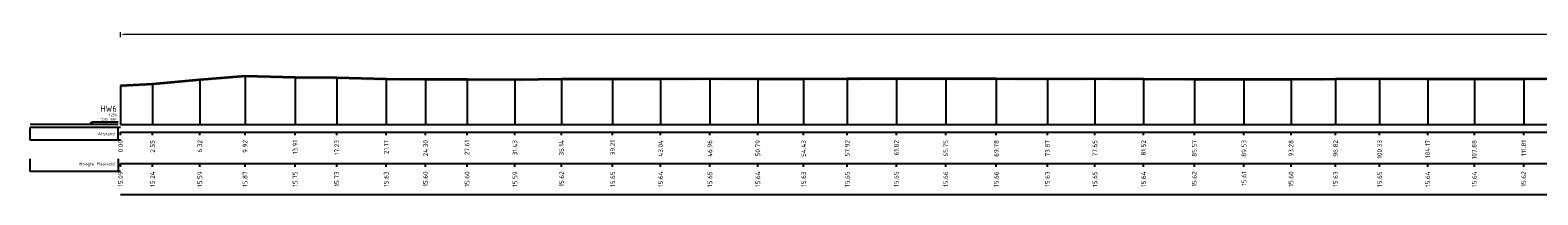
# Model space of a CAD drawing. Header units: metres. Extents: x 197883 to 206898, y 361907 to 364395.
# Tile 238 of 256: x 206371 to 206492, y 364237 to 364250. Entities that reach past the tile are written whole.
import ezdxf
from ezdxf.enums import TextEntityAlignment as Align

# ---------------------------------------------------------------- set-up
doc = ezdxf.new("R2010")
doc.units = ezdxf.units.M
doc.header["$PDMODE"] = 35
doc.header["$PDSIZE"] = 0.075
for name, color, linetype, lineweight in [('X-ME-AL-PROFIEL_HUIDIG MAAIVELD-GD', 252, 'Continuous', 0), ('X-XX-AL-DETAIL1-M', 7, 'Continuous', 18), ('X-XX-AL-DWARSPROFIEL_PROFIELLIJN MAAIVELD-GD', 8, 'Continuous', 35)]:
    doc.layers.add(name, color=color, linetype=linetype, lineweight=lineweight)
doc.layers.add('X-ME-AL-PROFIELRASTER-S', color=7, linetype='Continuous')
doc.styles.add('NLCS-ISO-ANNOTATIVE-T18', font='NLCS-ISO.ttf', dxfattribs={"height": 1.8})
doc.styles.add('NLCS-ISO-M100-T25', font='NLCS-ISO.ttf', dxfattribs={"height": 0.25})
doc.dimstyles.new('NLCS-M100-T25-PIJL_L2_H1', dxfattribs={"dimscale": 0.1, "dimtxt": 2.5, "dimasz": 2.5, "dimexe": 2, "dimexo": 2, "dimgap": 0.7, "dimtad": 1, "dimzin": 0, "dimdsep": 46, "dimtxsty": 'NLCS-ISO-M100-T25', "dimcen": 0, "dimdle": 2, "dimclrd": 256, "dimclre": 256, "dimclrt": 256, "dimadec": 1, "dimazin": 0, "dimtfac": 1, "dimtdec": 3, "dimtofl": 0, "dimtmove": 0, "dimatfit": 3, "dimfxl": 2, "dimfxlon": 1, "dimtfillclr": 256, "dimtolj": 1, "dimtzin": 0, "dimlwd": -1, "dimlwe": -1, "dimarcsym": 0})

# ---------------------------------------------------------------- blocks, each defined once
blk = doc.blocks.new('SAL-PROFIELRASTER-D')
at = {"color": 0, "linetype": 'ByBlock', "lineweight": -2, "flags": 128}
for points in [[(-2, 0), (-72, 0)], [(-24, 2), (-23, 0), (-22, 2), (-2, 2)], [(-72, -12.5), (-72, -2.5)], [(0, -2.5), (-72, -2.5)], [(-2, -12.5), (-2, -2.5)], [(0, -12.5), (-72, -12.5)]]:
    blk.add_lwpolyline(points, dxfattribs=at)
at = {"color": 0, "linetype": 'ByBlock', "lineweight": -2, "style": 'NLCS-ISO-ANNOTATIVE-T18'}
blk.add_text('NAP', height=2, dxfattribs=at).set_placement((-3, 3), align=Align.RIGHT)
blk.add_text('Afstand', height=2.5, dxfattribs=at).set_placement((-4.5, -7.5), align=Align.MIDDLE_RIGHT)
for tag, height, p in [('PROFIELNR', 5, (-3, 10)), ('NAP', 2, (-9.9, 3)), ('SCHAAL', 2, (-3, 6.5))]:
    blk.add_attdef(tag, text='', height=height, dxfattribs=at).set_placement(p, align=Align.RIGHT)
blk = doc.blocks.new('SAL-PROFIELRASTER_BALK_EIND1-D')
at = {"color": 0, "linetype": 'ByBlock', "lineweight": -2}
blk.add_line((1, -12.5), (1, -2.5), dxfattribs=at)
at = {"color": 0, "linetype": 'ByBlock', "lineweight": -2, "flags": 128}
for points in [[(0, 0), (1, 0)], [(0, -2.5), (1, -2.5)], [(0, -12.5), (1, -12.5)]]:
    blk.add_lwpolyline(points, dxfattribs=at)
blk = doc.blocks.new('SAL-PROFIELRASTER_BALK-D')
at = {"color": 0, "linetype": 'ByBlock', "lineweight": -2}
for p, q in [((-72, -12.5), (-72, -2.5)), ((-2, -2.5), (-2, -12.5)), ((0, -12.5), (-72, -12.5))]:
    blk.add_line(p, q, dxfattribs=at)
at = {"color": 0, "linetype": 'ByBlock', "lineweight": -2, "style": 'NLCS-ISO-ANNOTATIVE-T18'}
for tag, height, p in [('TITEL1', 2.5, (-4.5, -6.5)), ('TITEL2', 1.5, (-4.5, -9.5))]:
    blk.add_attdef(tag, text='', height=height, dxfattribs=at).set_placement(p, align=Align.MIDDLE_RIGHT)
blk = doc.blocks.new('SAL-PROFIELRASTER_BALK_EIND2-D')
at = {"color": 0, "linetype": 'ByBlock', "lineweight": -2}
for p, q in [((1, -2.5), (1, -12.5)), ((1, -12.5), (0, -12.5))]:
    blk.add_line(p, q, dxfattribs=at)
blk = doc.blocks.new('SAL-PROFIELRASTER_BALK_DATA-D')
at = {"color": 0, "linetype": 'ByBlock', "lineweight": -2}
blk.add_lwpolyline([(0, -3.5), (0, -2.5)], dxfattribs=at)
at = {"color": 0, "linetype": 'ByBlock', "lineweight": -2, "style": 'NLCS-ISO-ANNOTATIVE-T18'}
blk.add_attdef('GETAL', text='', height=1.5, rotation=90, dxfattribs=at).set_placement((0.75, -5), align=Align.RIGHT)
blk = doc.blocks.new('SAL-PROFIELRASTER_AANHAAL-D')
at = {"color": 9, "linetype": 'ByBlock', "lineweight": -2, "flags": 128}
blk.add_lwpolyline([(0, 1), (0, 0)], dxfattribs=at)
blk = doc.blocks.new('*D100')
at = {"layer": 'Defpoints', "color": 0, "transparency": 16777216}
for p in [(206378.57, 364249.88), (206378.57, 364242.72), (206653.41, 364242.72)]:
    blk.add_point(p, dxfattribs=at)
at = {"layer": 'X-XX-AL-DETAIL1-M', "color": 253, "transparency": 16777216}
for p, q in [((206378.57, 364249.68), (206378.57, 364250.08)), ((206653.16, 364249.88), (206378.82, 364249.88)), ((206653.41, 364249.68), (206653.41, 364250.08))]:
    blk.add_line(p, q, dxfattribs=at)
for points in [[(206378.82, 364249.92), (206378.82, 364249.84), (206378.57, 364249.88)], [(206653.16, 364249.92), (206653.16, 364249.84), (206653.41, 364249.88)]]:
    blk.add_solid(points, dxfattribs=at)
at = {"layer": 'X-XX-AL-DETAIL1-M', "color": 253, "transparency": 16777216, "insert": (206577.99, 364250.08), "char_height": 0.25, "attachment_point": 5, "style": 'NLCS-ISO-M100-T25'}
blk.add_mtext('\\A1;Gras', dxfattribs=at)

msp = doc.modelspace()

# ---------------------------------------------------------------- hatches: boundary and pattern name
at = {"layer": 'X-ME-AL-PROFIEL_HUIDIG MAAIVELD-GD'}
h = msp.add_hatch(dxfattribs=at)
h.set_pattern_fill('AGR-MAAIVELD', color=256, scale=0.05, pattern_type=2)
h.set_pattern_definition([(45, (590.76645, 65.68668), (-0.25000007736, 0.25000007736), []), (45, (590.73074, 65.7224), (0, 0.50000015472), [0.3535535, -0.3535535]), (45, (590.69502, 65.7581), (0, 0.50000015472), [0.3535535, -0.3535535]), (45, (590.6588, 65.79432), (0, 0.50000015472), [0.3535535, -0.3535535]), (45, (590.6236, 65.82954), (0, 0.50000015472), [0.3535535, -0.3535535]), (45, (590.58788, 65.86525), (0, 0.50000015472), [0.3535535, -0.3535535]), (45, (590.55217, 65.90097), (0, 0.50000015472), [0.3535535, -0.3535535]), (315, (590.76645, 65.68668), (0.25000007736, 0.25000007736), []), (315, (590.80217, 65.7224), (0.50000015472, -1e-16), [0.3535535, -0.3535535]), (315, (590.83788, 65.7581), (0.50000015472, -1e-16), [0.3535535, -0.3535535]), (315, (590.8741, 65.79432), (0.50000015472, -1e-16), [0.3535535, -0.3535535]), (315, (590.9093, 65.82954), (0.50000015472, -1e-16), [0.3535535, -0.3535535]), (315, (590.94502, 65.86525), (0.50000015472, -1e-16), [0.3535535, -0.3535535]), (315, (590.98074, 65.90097), (0.50000015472, -1e-16), [0.3535535, -0.3535535])])
h.paths.add_polyline_path([(206653.408, 364245.227), (206653.408, 364245.077), (206651.469, 364245.054), (206649.614, 364245.269), (206647.74, 364245.607), (206645.352, 364245.725), (206642.278, 364245.907), (206638.945, 364246.06), (206635.863, 364246.085), (206632.68, 364246.065), (206629.497, 364246.039), (206626.394, 364246.05), (206622.918, 364246.044), (206619.16, 364246.019), (206615.574, 364246.024), (206612.079, 364245.984), (206608.868, 364245.987), (206605.614, 364245.923), (206602.488, 364245.957), (206598.768, 364245.945), (206595.669, 364245.939), (206592.248, 364245.975), (206588.532, 364245.978), (206585.205, 364245.993), (206582.022, 364245.985), (206578.453, 364246.011), (206574.825, 364246.033), (206570.878, 364246.051), (206566.987, 364246.1), (206563.343, 364246.124), (206559.612, 364246.103), (206556.039, 364246.145), (206552.114, 364246.121), (206548.162, 364246.168), (206544.721, 364246.174), (206541.565, 364246.148), (206537.573, 364246.19), (206533.612, 364246.167), (206529.855, 364246.172), (206526.74, 364246.209), (206523.206, 364246.19), (206519.915, 364246.208), (206516.667, 364246.197), (206512.932, 364246.213), (206508.697, 364246.2), (206505.513, 364246.213), (206501.841, 364246.198), (206498.179, 364246.182), (206494.274, 364246.221), (206490.387, 364246.195), (206486.454, 364246.207), (206482.74, 364246.212), (206478.905, 364246.221), (206475.39, 364246.202), (206471.85, 364246.172), (206468.098, 364246.178), (206464.143, 364246.19), (206460.093, 364246.214), (206456.219, 364246.224), (206452.439, 364246.204), (206448.358, 364246.231), (206444.327, 364246.236), (206440.397, 364246.226), (206436.488, 364246.219), (206433.002, 364246.205), (206429.358, 364246.208), (206425.537, 364246.225), (206421.61, 364246.211), (206417.786, 364246.217), (206413.716, 364246.194), (206410.002, 364246.161), (206406.188, 364246.168), (206402.877, 364246.175), (206399.744, 364246.204), (206395.804, 364246.299), (206392.485, 364246.326), (206388.498, 364246.441), (206384.894, 364246.162), (206381.123, 364245.808), (206378.573, 364245.659), (206378.573, 364245.809), (206381.123, 364245.958), (206384.894, 364246.312), (206388.498, 364246.591), (206392.485, 364246.476), (206395.804, 364246.449), (206399.744, 364246.354), (206402.877, 364246.325), (206406.188, 364246.318), (206410.002, 364246.311), (206413.716, 364246.344), (206417.786, 364246.367), (206421.61, 364246.361), (206425.537, 364246.375), (206429.358, 364246.358), (206433.002, 364246.355), (206436.488, 364246.369), (206440.397, 364246.376), (206444.327, 364246.386), (206448.358, 364246.381), (206452.439, 364246.354), (206456.219, 364246.374), (206460.093, 364246.364), (206464.143, 364246.34), (206468.098, 364246.328), (206471.85, 364246.322), (206475.39, 364246.352), (206478.905, 364246.371), (206482.74, 364246.362), (206486.454, 364246.357), (206490.387, 364246.345), (206494.274, 364246.371), (206498.179, 364246.332), (206501.841, 364246.348), (206505.513, 364246.363), (206508.697, 364246.35), (206512.932, 364246.363), (206516.667, 364246.347), (206519.915, 364246.358), (206523.206, 364246.34), (206526.74, 364246.359), (206529.855, 364246.322), (206533.612, 364246.317), (206537.573, 364246.34), (206541.565, 364246.298), (206544.721, 364246.324), (206548.162, 364246.318), (206552.114, 364246.271), (206556.039, 364246.295), (206559.612, 364246.253), (206563.343, 364246.274), (206566.987, 364246.25), (206570.878, 364246.201), (206574.825, 364246.183), (206578.453, 364246.161), (206582.022, 364246.135), (206585.205, 364246.143), (206588.532, 364246.128), (206592.248, 364246.125), (206595.669, 364246.089), (206598.768, 364246.095), (206602.488, 364246.107), (206605.614, 364246.073), (206608.868, 364246.137), (206612.079, 364246.134), (206615.574, 364246.174), (206619.16, 364246.169), (206622.918, 364246.194), (206626.394, 364246.2), (206629.497, 364246.189), (206632.68, 364246.215), (206635.863, 364246.235), (206638.945, 364246.21), (206642.278, 364246.057), (206645.352, 364245.875), (206647.74, 364245.757), (206649.614, 364245.419), (206651.469, 364245.204)])

# ---------------------------------------------------------------- linework, layer by layer
at = {"layer": 'X-XX-AL-DWARSPROFIEL_PROFIELLIJN MAAIVELD-GD'}
msp.add_lwpolyline([(206378.573, 364245.809), (206381.123, 364245.958), (206384.894, 364246.312), (206388.498, 364246.591), (206392.485, 364246.476), (206395.804, 364246.449), (206399.744, 364246.354), (206402.877, 364246.325), (206406.188, 364246.318), (206410.002, 364246.311), (206413.716, 364246.344), (206417.786, 364246.367), (206421.61, 364246.361), (206425.537, 364246.375), (206429.358, 364246.358), (206433.002, 364246.355), (206436.488, 364246.369), (206440.397, 364246.376), (206444.327, 364246.386), (206448.358, 364246.381), (206452.439, 364246.354), (206456.219, 364246.374), (206460.093, 364246.364), (206464.143, 364246.34), (206468.098, 364246.328), (206471.85, 364246.322), (206475.39, 364246.352), (206478.905, 364246.371), (206482.74, 364246.362), (206486.454, 364246.357), (206490.387, 364246.345), (206494.274, 364246.371)], dxfattribs=at)

# ---------------------------------------------------------------- block references
at = {"layer": 'X-ME-AL-PROFIELRASTER-S'}
for p, yscale in [((206378.573, 364242.722), 3.087), ((206381.123, 364242.722), 3.236000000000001), ((206384.894, 364242.722), 3.59), ((206388.498, 364242.722), 3.869), ((206392.485, 364242.722), 3.754), ((206395.804, 364242.722), 3.727), ((206399.744, 364242.722), 3.632), ((206402.877, 364242.722), 3.603), ((206406.188, 364242.722), 3.596), ((206410.002, 364242.722), 3.589), ((206413.716, 364242.722), 3.622), ((206417.786, 364242.722), 3.645), ((206421.61, 364242.722), 3.638999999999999), ((206425.537, 364242.722), 3.653), ((206429.358, 364242.722), 3.635999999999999), ((206433.002, 364242.722), 3.632999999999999), ((206436.488, 364242.722), 3.647), ((206440.397, 364242.722), 3.654), ((206444.327, 364242.722), 3.664), ((206448.358, 364242.722), 3.659000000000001), ((206452.439, 364242.722), 3.632), ((206456.219, 364242.722), 3.651999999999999), ((206460.093, 364242.722), 3.641999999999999), ((206464.143, 364242.722), 3.618), ((206468.098, 364242.722), 3.606), ((206471.85, 364242.722), 3.6), ((206475.39, 364242.722), 3.630000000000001), ((206478.905, 364242.722), 3.648999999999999), ((206482.74, 364242.722), 3.640000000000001), ((206486.454, 364242.722), 3.635), ((206490.387, 364242.722), 3.622999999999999)]:
    msp.add_blockref('SAL-PROFIELRASTER_AANHAAL-D', p, dxfattribs=dict(at, yscale=yscale))
for name, p, xscale, yscale, zscale, values in [('SAL-PROFIELRASTER-D', (206378.573, 364242.722), 0.1, 0.1, 0.1, {'PROFIELNR': 'HW6', 'SCHAAL': '1:250', 'NAP': '12.00'}), ('SAL-PROFIELRASTER_BALK_DATA-D', (206378.573, 364242.722), 0.25, 0.25, 0.25, {'GETAL': '0.00'}), ('SAL-PROFIELRASTER_BALK_DATA-D', (206381.123, 364242.722), 0.25, 0.25, 0.25, {'GETAL': '2.55'}), ('SAL-PROFIELRASTER_BALK_DATA-D', (206384.894, 364242.722), 0.25, 0.25, 0.25, {'GETAL': '6.32'}), ('SAL-PROFIELRASTER_BALK_DATA-D', (206388.498, 364242.722), 0.25, 0.25, 0.25, {'GETAL': '9.92'}), ('SAL-PROFIELRASTER_BALK_DATA-D', (206392.485, 364242.722), 0.25, 0.25, 0.25, {'GETAL': '13.91'}), ('SAL-PROFIELRASTER_BALK_DATA-D', (206395.804, 364242.722), 0.25, 0.25, 0.25, {'GETAL': '17.23'}), ('SAL-PROFIELRASTER_BALK_DATA-D', (206399.744, 364242.722), 0.25, 0.25, 0.25, {'GETAL': '21.17'}), ('SAL-PROFIELRASTER_BALK_DATA-D', (206402.877, 364242.722), 0.25, 0.25, 0.25, {'GETAL': '24.30'}), ('SAL-PROFIELRASTER_BALK_DATA-D', (206406.188, 364242.722), 0.25, 0.25, 0.25, {'GETAL': '27.61'}), ('SAL-PROFIELRASTER_BALK_DATA-D', (206410.002, 364242.722), 0.25, 0.25, 0.25, {'GETAL': '31.43'}), ('SAL-PROFIELRASTER_BALK_DATA-D', (206413.716, 364242.722), 0.25, 0.25, 0.25, {'GETAL': '35.14'}), ('SAL-PROFIELRASTER_BALK_DATA-D', (206417.786, 364242.722), 0.25, 0.25, 0.25, {'GETAL': '39.21'}), ('SAL-PROFIELRASTER_BALK_DATA-D', (206421.61, 364242.722), 0.25, 0.25, 0.25, {'GETAL': '43.04'}), ('SAL-PROFIELRASTER_BALK_DATA-D', (206425.537, 364242.722), 0.25, 0.25, 0.25, {'GETAL': '46.96'}), ('SAL-PROFIELRASTER_BALK_DATA-D', (206429.358, 364242.722), 0.25, 0.25, 0.25, {'GETAL': '50.79'}), ('SAL-PROFIELRASTER_BALK_DATA-D', (206433.002, 364242.722), 0.25, 0.25, 0.25, {'GETAL': '54.43'}), ('SAL-PROFIELRASTER_BALK_DATA-D', (206436.488, 364242.722), 0.25, 0.25, 0.25, {'GETAL': '57.92'}), ('SAL-PROFIELRASTER_BALK_DATA-D', (206440.397, 364242.722), 0.25, 0.25, 0.25, {'GETAL': '61.82'}), ('SAL-PROFIELRASTER_BALK_DATA-D', (206444.327, 364242.722), 0.25, 0.25, 0.25, {'GETAL': '65.75'}), ('SAL-PROFIELRASTER_BALK_DATA-D', (206448.358, 364242.722), 0.25, 0.25, 0.25, {'GETAL': '69.78'}), ('SAL-PROFIELRASTER_BALK_DATA-D', (206452.439, 364242.722), 0.25, 0.25, 0.25, {'GETAL': '73.87'}), ('SAL-PROFIELRASTER_BALK_DATA-D', (206456.219, 364242.722), 0.25, 0.25, 0.25, {'GETAL': '77.65'}), ('SAL-PROFIELRASTER_BALK_DATA-D', (206460.093, 364242.722), 0.25, 0.25, 0.25, {'GETAL': '81.52'}), ('SAL-PROFIELRASTER_BALK_DATA-D', (206464.143, 364242.722), 0.25, 0.25, 0.25, {'GETAL': '85.57'}), ('SAL-PROFIELRASTER_BALK_DATA-D', (206468.098, 364242.722), 0.25, 0.25, 0.25, {'GETAL': '89.53'}), ('SAL-PROFIELRASTER_BALK_DATA-D', (206471.85, 364242.722), 0.25, 0.25, 0.25, {'GETAL': '93.28'}), ('SAL-PROFIELRASTER_BALK_DATA-D', (206475.39, 364242.722), 0.25, 0.25, 0.25, {'GETAL': '96.82'}), ('SAL-PROFIELRASTER_BALK_DATA-D', (206478.905, 364242.722), 0.25, 0.25, 0.25, {'GETAL': '100.33'}), ('SAL-PROFIELRASTER_BALK_DATA-D', (206482.74, 364242.722), 0.25, 0.25, 0.25, {'GETAL': '104.17'}), ('SAL-PROFIELRASTER_BALK_DATA-D', (206486.454, 364242.722), 0.25, 0.25, 0.25, {'GETAL': '107.88'}), ('SAL-PROFIELRASTER_BALK_DATA-D', (206490.387, 364242.722), 0.25, 0.25, 0.25, {'GETAL': '111.81'}), ('SAL-PROFIELRASTER_BALK-D', (206378.573, 364240.222), 0.1, 0.1, 0.1, {'TITEL1': 'Hoogte Maaiveld'}), ('SAL-PROFIELRASTER_BALK_DATA-D', (206378.573, 364240.222), 0.25, 0.25, 0.25, {'GETAL': '15.09'}), ('SAL-PROFIELRASTER_BALK_DATA-D', (206381.123, 364240.222), 0.25, 0.25, 0.25, {'GETAL': '15.24'}), ('SAL-PROFIELRASTER_BALK_DATA-D', (206384.894, 364240.222), 0.25, 0.25, 0.25, {'GETAL': '15.59'}), ('SAL-PROFIELRASTER_BALK_DATA-D', (206388.498, 364240.222), 0.25, 0.25, 0.25, {'GETAL': '15.87'}), ('SAL-PROFIELRASTER_BALK_DATA-D', (206392.485, 364240.222), 0.25, 0.25, 0.25, {'GETAL': '15.75'}), ('SAL-PROFIELRASTER_BALK_DATA-D', (206395.804, 364240.222), 0.25, 0.25, 0.25, {'GETAL': '15.73'}), ('SAL-PROFIELRASTER_BALK_DATA-D', (206399.744, 364240.222), 0.25, 0.25, 0.25, {'GETAL': '15.63'}), ('SAL-PROFIELRASTER_BALK_DATA-D', (206402.877, 364240.222), 0.25, 0.25, 0.25, {'GETAL': '15.60'}), ('SAL-PROFIELRASTER_BALK_DATA-D', (206406.188, 364240.222), 0.25, 0.25, 0.25, {'GETAL': '15.60'}), ('SAL-PROFIELRASTER_BALK_DATA-D', (206410.002, 364240.222), 0.25, 0.25, 0.25, {'GETAL': '15.59'}), ('SAL-PROFIELRASTER_BALK_DATA-D', (206413.716, 364240.222), 0.25, 0.25, 0.25, {'GETAL': '15.62'}), ('SAL-PROFIELRASTER_BALK_DATA-D', (206417.786, 364240.222), 0.25, 0.25, 0.25, {'GETAL': '15.65'}), ('SAL-PROFIELRASTER_BALK_DATA-D', (206421.61, 364240.222), 0.25, 0.25, 0.25, {'GETAL': '15.64'}), ('SAL-PROFIELRASTER_BALK_DATA-D', (206425.537, 364240.222), 0.25, 0.25, 0.25, {'GETAL': '15.65'}), ('SAL-PROFIELRASTER_BALK_DATA-D', (206429.358, 364240.222), 0.25, 0.25, 0.25, {'GETAL': '15.64'}), ('SAL-PROFIELRASTER_BALK_DATA-D', (206433.002, 364240.222), 0.25, 0.25, 0.25, {'GETAL': '15.63'}), ('SAL-PROFIELRASTER_BALK_DATA-D', (206436.488, 364240.222), 0.25, 0.25, 0.25, {'GETAL': '15.65'}), ('SAL-PROFIELRASTER_BALK_DATA-D', (206440.397, 364240.222), 0.25, 0.25, 0.25, {'GETAL': '15.65'}), ('SAL-PROFIELRASTER_BALK_DATA-D', (206444.327, 364240.222), 0.25, 0.25, 0.25, {'GETAL': '15.66'}), ('SAL-PROFIELRASTER_BALK_DATA-D', (206448.358, 364240.222), 0.25, 0.25, 0.25, {'GETAL': '15.66'}), ('SAL-PROFIELRASTER_BALK_DATA-D', (206452.439, 364240.222), 0.25, 0.25, 0.25, {'GETAL': '15.63'}), ('SAL-PROFIELRASTER_BALK_DATA-D', (206456.219, 364240.222), 0.25, 0.25, 0.25, {'GETAL': '15.65'}), ('SAL-PROFIELRASTER_BALK_DATA-D', (206460.093, 364240.222), 0.25, 0.25, 0.25, {'GETAL': '15.64'}), ('SAL-PROFIELRASTER_BALK_DATA-D', (206464.143, 364240.222), 0.25, 0.25, 0.25, {'GETAL': '15.62'}), ('SAL-PROFIELRASTER_BALK_DATA-D', (206468.098, 364240.222), 0.25, 0.25, 0.25, {'GETAL': '15.61'}), ('SAL-PROFIELRASTER_BALK_DATA-D', (206471.85, 364240.222), 0.25, 0.25, 0.25, {'GETAL': '15.60'}), ('SAL-PROFIELRASTER_BALK_DATA-D', (206475.39, 364240.222), 0.25, 0.25, 0.25, {'GETAL': '15.63'}), ('SAL-PROFIELRASTER_BALK_DATA-D', (206478.905, 364240.222), 0.25, 0.25, 0.25, {'GETAL': '15.65'}), ('SAL-PROFIELRASTER_BALK_DATA-D', (206482.74, 364240.222), 0.25, 0.25, 0.25, {'GETAL': '15.64'}), ('SAL-PROFIELRASTER_BALK_DATA-D', (206486.454, 364240.222), 0.25, 0.25, 0.25, {'GETAL': '15.64'}), ('SAL-PROFIELRASTER_BALK_DATA-D', (206490.387, 364240.222), 0.25, 0.25, 0.25, {'GETAL': '15.62'})]:
    msp.add_blockref(name, p, dxfattribs=dict(at, xscale=xscale, yscale=yscale, zscale=zscale)).add_auto_attribs(values)
at = {"layer": 'X-ME-AL-PROFIELRASTER-S', "xscale": 275.4599491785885, "yscale": 0.25, "zscale": 275.4599491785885}
for name, p in [('SAL-PROFIELRASTER_BALK_EIND1-D', (206378.573, 364242.722)), ('SAL-PROFIELRASTER_BALK_EIND2-D', (206378.573, 364240.222))]:
    msp.add_blockref(name, p, dxfattribs=at)

# ---------------------------------------------------------------- dimensions: what is measured, and where the dimension line sits
at = {"layer": 'X-XX-AL-DETAIL1-M', "color": 253}
dim = msp.add_linear_dim(base=(206378.573, 364249.88), p1=(206653.408, 364242.722), p2=(206378.573, 364242.722), text='Gras', dimstyle='NLCS-M100-T25-PIJL_L2_H1', override={"dimclrd": 253, "dimclre": 253, "dimclrt": 253}, dxfattribs=at)
dim.commit()
dim.dimension.update_dxf_attribs({"geometry": '*D100', "text_midpoint": (206577.994, 364249.88), "dimtype": 160})

doc.saveas('drawing.dxf')
